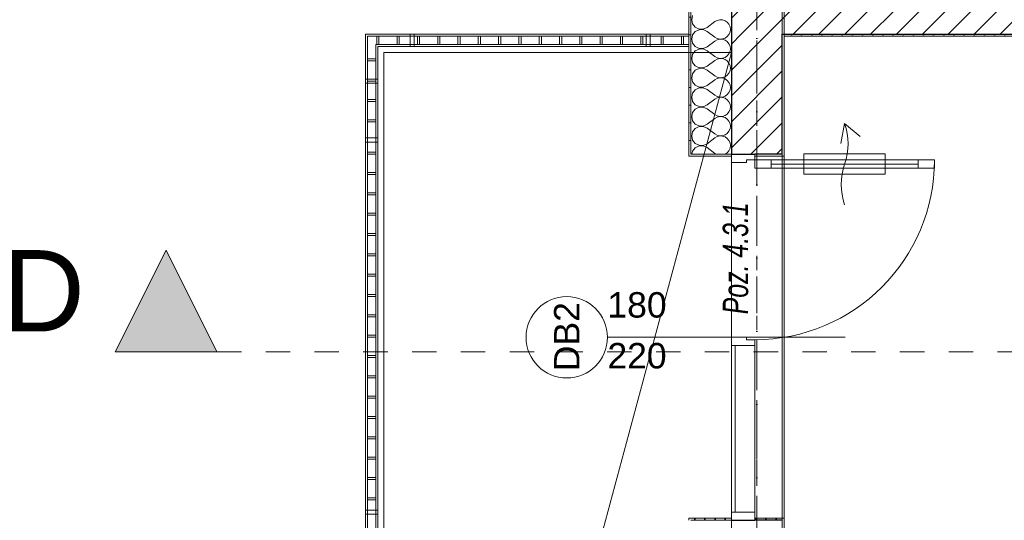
# Model space of a CAD drawing. Header units: millimetres. Extents: x -52968 to 399385, y -141133 to 110561.
# Tile 43 of 146: x 61479 to 66323, y -103843 to -101381. Entities that reach past the tile are written whole.
import ezdxf

# ---------------------------------------------------------------- set-up
doc = ezdxf.new("R2010")
doc.units = ezdxf.units.MM
for name, pattern in [('SIM-Wegliniec-21.07.2025-Parter$0$Kropki i Kreski', [360, 180, -90, 0, -90]), ('SIM-Wegliniec-21.07.2025-Parter$0$Przerywana', [240, 120, -120]), ('SIM-Wegliniec-21.07.2025-Parter$0$Przerywana długa', [390, 250, -140]), ('SIM-Wegliniec-21.07.2025-Parter$0$Przerywana podwójnie', [295, 125, -50, 70, -50]), ('SIM-Wegliniec-21.07.2025-Parter$0$SIM-Wegliniec-11.03.2025-Parter$0$Przerywana podwójnie', [295, 125, -50, 70, -50])]:
    doc.linetypes.add(name, pattern=pattern)
doc.layers.add('_xref', color=250, linetype='Continuous')
for name, color, linetype, lineweight in [('SIM-Wegliniec-21.07.2025-Parter$0$A-Przekroje-PB_Nr_pióra__5', 250, 'Continuous', 0), ('SIM-Wegliniec-21.07.2025-Parter$0$A-Przekroje-PB_Nr_pióra__58', 250, 'Continuous', 0), ('SIM-Wegliniec-21.07.2025-Parter$0$Nowe_A-Balkony_Nr_pióra__89', 250, 'Continuous', 0), ('SIM-Wegliniec-21.07.2025-Parter$0$Nowe_A-Balustrady_Nr_pióra__11', 250, 'Continuous', 0), ('SIM-Wegliniec-21.07.2025-Parter$0$Nowe_A-Balustrady_Nr_pióra__91', 250, 'Continuous', 0), ('SIM-Wegliniec-21.07.2025-Parter$0$Nowe_A-Belki-Wieniec_Nr_pióra__69', 250, 'Continuous', 0), ('SIM-Wegliniec-21.07.2025-Parter$0$Nowe_A-Belki-Wieniec_Nr_pióra__90', 250, 'Continuous', 0), ('SIM-Wegliniec-21.07.2025-Parter$0$Nowe_A-Konstrukcja Opis_Nr_pióra__58', 250, 'Continuous', 0), ('SIM-Wegliniec-21.07.2025-Parter$0$Nowe_A-Osi_Nr_pióra__20', 250, 'Continuous', 0), ('SIM-Wegliniec-21.07.2025-Parter$0$Nowe_A-Posadzki_Nr_pióra__89', 250, 'Continuous', 0), ('SIM-Wegliniec-21.07.2025-Parter$0$Nowe_A-Płyta-Grunt_Nr_pióra__89', 250, 'Continuous', 0), ('SIM-Wegliniec-21.07.2025-Parter$0$Nowe_A-Strefy-Parter_Nr_pióra__94', 250, 'Continuous', 0), ('SIM-Wegliniec-21.07.2025-Parter$0$Nowe_A-Ściany-Działowe', 250, 'Continuous', 0), ('SIM-Wegliniec-21.07.2025-Parter$0$Nowe_A-Ściany-Działowe_Nr_pióra__27', 250, 'Continuous', 0), ('SIM-Wegliniec-21.07.2025-Parter$0$Nowe_A-Ściany-Działowe_Nr_pióra__47', 250, 'Continuous', 0), ('SIM-Wegliniec-21.07.2025-Parter$0$Nowe_A-Ściany-Zewnętrzne', 250, 'Continuous', 0), ('SIM-Wegliniec-21.07.2025-Parter$0$Nowe_A-Ściany-Zewnętrzne_Nr_pióra__174', 250, 'Continuous', 0), ('SIM-Wegliniec-21.07.2025-Parter$0$Nowe_A-Ściany-Zewnętrzne_Nr_pióra__27', 250, 'Continuous', 0), ('SIM-Wegliniec-21.07.2025-Parter$0$Nowe_A-Ściany-Zewnętrzne_Nr_pióra__47', 250, 'Continuous', 0), ('SIM-Wegliniec-21.07.2025-Parter$0$Nowe_A-Ściany-Zewnętrzne_Nr_pióra__67', 250, 'Continuous', 0), ('SIM-Wegliniec-21.07.2025-Parter$0$Nowe_Drzwi Archicad_Nr_pióra__20', 250, 'Continuous', 0), ('SIM-Wegliniec-21.07.2025-Parter$0$Nowe_Drzwi Archicad_Nr_pióra__23', 250, 'Continuous', 0), ('SIM-Wegliniec-21.07.2025-Parter$0$Nowe_Drzwi Archicad_Nr_pióra__27', 250, 'Continuous', 0), ('SIM-Wegliniec-21.07.2025-Parter$0$Nowe_Drzwi Archicad_Nr_pióra__3', 250, 'Continuous', 0), ('SIM-Wegliniec-21.07.2025-Parter$0$Nowe_Drzwi Archicad_Nr_pióra__47', 250, 'Continuous', 0), ('SIM-Wegliniec-21.07.2025-Parter$0$Nowe_SIM-Wegliniec-11.03.2025-Parter$0$Nowe_A-Osi_Nr_pióra__20_Nr_pióra__1', 250, 'Continuous', 0), ('SIM-Wegliniec-21.07.2025-Parter$0$Nowe_Znaczniki drzwi Archicada_Nr_pióra__2', 250, 'Continuous', 0), ('SIM-Wegliniec-21.07.2025-Parter$0$Nowe_Znaczniki drzwi Archicada_Nr_pióra__45', 250, 'Continuous', 0), ('SIM-Wegliniec-21.07.2025-Parter$0$Nowe_Znaczniki drzwi Archicada_Nr_pióra__7', 250, 'Continuous', 0)]:
    doc.layers.add(name, color=color, linetype=linetype, lineweight=lineweight)
doc.styles.add('SIM-Wegliniec-21.07.2025-Parter$0$STYL_AUTOMATYCZNY_1', font='arial.ttf')
doc.styles.add('SIM-Wegliniec-21.07.2025-Parter$0$STYL_AUTOMATYCZNY_6', font='arial.ttf', dxfattribs={"width": 0.7})
pattern_1 = [(0, (0, 0), (0, 86.60254), [0, -50]), (0, (25, 43.3), (0, 86.60254), [0, -50])]
pattern_2 = [(45, (0, 0), (-63.63961, 63.63961), [])]

# ---------------------------------------------------------------- blocks, each defined once
blk = doc.blocks.new('SIM-Wegliniec-21.07.2025-Parter')
at = {"layer": 'SIM-Wegliniec-21.07.2025-Parter$0$A-Przekroje-PB_Nr_pióra__58', "linetype": 'Continuous', "lineweight": 13}
blk.add_hatch(color=256, dxfattribs=at).paths.add_polyline_path([(61949.3, -103013.8), (62449.3, -103013.8), (62199.3, -102513.8)])
at = {"layer": 'SIM-Wegliniec-21.07.2025-Parter$0$Nowe_A-Ściany-Działowe', "linetype": 'Continuous', "lineweight": 0}
h = blk.add_hatch(dxfattribs=at)
h.set_pattern_fill('Bloczki_ceramiczne', color=256, style=0, pattern_type=2)
h.set_pattern_definition(pattern_2)
h.paths.add_polyline_path([(65240.1, -101452.6), (65240.1, -101337.6), (65230.1, -101337.6), (65230.1, -101452.6)])
h = blk.add_hatch(dxfattribs=at)
h.set_pattern_fill('Bloczki_ceramiczne', color=256, style=0, pattern_type=2)
h.set_pattern_definition(pattern_2)
h.paths.add_polyline_path([(65240.1, -101337.6), (65240.1, -101452.6), (67325.1, -101452.6), (67325.1, -101337.6)])
h = blk.add_hatch(dxfattribs=at)
h.set_pattern_fill('Tynk', color=256, style=0, pattern_type=2)
h.set_pattern_definition(pattern_1)
h.paths.add_polyline_path([(67325.1, -101452.6), (65240.1, -101452.6), (65240.1, -101462.6), (67325.1, -101462.6)])
at = {"layer": 'SIM-Wegliniec-21.07.2025-Parter$0$Nowe_A-Ściany-Zewnętrzne', "linetype": 'Continuous', "lineweight": 0}
h = blk.add_hatch(dxfattribs=at)
h.set_pattern_fill('Tynk', color=256, style=0, pattern_type=2)
h.set_pattern_definition(pattern_1)
h.paths.add_polyline_path([(64780.1, -98717.6), (64770.1, -98717.6), (64770.1, -102042.6), (64780.1, -102042.6)])
h = blk.add_hatch(dxfattribs=at)
h.set_pattern_fill('Bloczki_ceramiczne', color=256, style=0, pattern_type=2)
h.set_pattern_definition(pattern_2)
h.paths.add_polyline_path([(65230.1, -101452.6), (65230.1, -101337.6), (64980.1, -101337.6), (64980.1, -101452.6)])
h = blk.add_hatch(dxfattribs=at)
h.set_pattern_fill('Bloczki_ceramiczne', color=256, style=0, pattern_type=2)
h.set_pattern_definition(pattern_2)
h.paths.add_polyline_path([(64980.1, -102042.6), (65095.1, -102042.6), (65230.1, -102042.6), (65230.1, -101452.6), (64980.1, -101452.6)])
at = {"layer": 'SIM-Wegliniec-21.07.2025-Parter$0$Nowe_A-Ściany-Zewnętrzne', "linetype": 'Continuous', "lineweight": 0, "true_color": 0x000000}
h = blk.add_hatch(dxfattribs=at)
h.set_pattern_fill('Tynk', color=18, style=0, pattern_type=2)
h.set_pattern_definition(pattern_1)
h.paths.add_polyline_path([(65240.1, -101462.6), (65240.1, -101452.6), (65230.1, -101452.6), (65230.1, -101462.6)])
h = blk.add_hatch(dxfattribs=at)
h.set_pattern_fill('Tynk', color=18, style=0, pattern_type=2)
h.set_pattern_definition(pattern_1)
h.paths.add_polyline_path([(65230.1, -102042.6), (65240.1, -102042.6), (65240.1, -101462.6), (65230.1, -101462.6)])
h = blk.add_hatch(dxfattribs=at)
h.set_pattern_fill('Tynk', color=18, style=0, pattern_type=2)
h.set_pattern_definition(pattern_1)
h.paths.add_polyline_path([(64770.1, -102042.6), (64770.1, -102052.6), (64980.1, -102052.6), (64980.1, -102042.6), (64780.1, -102042.6)])
h = blk.add_hatch(dxfattribs=at)
h.set_pattern_fill('Tynk', color=18, style=0, pattern_type=2)
h.set_pattern_definition(pattern_1)
h.paths.add_polyline_path([(65240.1, -102052.6), (65240.1, -102042.6), (65230.1, -102042.6), (65095.1, -102042.6), (65095.1, -102052.6)])
at = {"layer": 'SIM-Wegliniec-21.07.2025-Parter$0$Nowe_A-Ściany-Zewnętrzne', "linetype": 'Continuous', "lineweight": 0}
h = blk.add_hatch(dxfattribs=at)
h.set_pattern_fill('Tynk', color=256, style=0, pattern_type=2)
h.set_pattern_definition(pattern_1)
h.paths.add_polyline_path([(64770.1, -103832.6), (64770.1, -103842.6), (64780.1, -103842.6), (64980.1, -103842.6), (64980.1, -103832.6)])
h = blk.add_hatch(dxfattribs=at)
h.set_pattern_fill('Tynk', color=256, style=0, pattern_type=2)
h.set_pattern_definition(pattern_1)
h.paths.add_polyline_path([(65240.1, -103842.6), (65240.1, -103832.6), (65095.1, -103832.6), (65095.1, -103842.6), (65230.1, -103842.6)])
at = {"layer": 'SIM-Wegliniec-21.07.2025-Parter$0$A-Przekroje-PB_Nr_pióra__5', "linetype": 'SIM-Wegliniec-21.07.2025-Parter$0$Przerywana', "lineweight": 13}
blk.add_line((62449.3, -103013.8), (93776.2, -103013.8), dxfattribs=at)
at = {"layer": 'SIM-Wegliniec-21.07.2025-Parter$0$A-Przekroje-PB_Nr_pióra__58', "linetype": 'Continuous', "lineweight": 13, "flags": 128}
blk.add_lwpolyline([(61949.3, -103013.8), (62449.3, -103013.8), (62199.3, -102513.8)], close=True, dxfattribs=at)
at = {"layer": 'SIM-Wegliniec-21.07.2025-Parter$0$Nowe_A-Balkony_Nr_pióra__89', "linetype": 'Continuous', "lineweight": 13, "flags": 128}
blk.add_lwpolyline([(64980.1, -101542.6), (63270.1, -101542.6), (63270.1, -107892.6), (64980.1, -107892.6)], close=True, dxfattribs=at)
at = {"layer": 'SIM-Wegliniec-21.07.2025-Parter$0$Nowe_A-Balustrady_Nr_pióra__11', "linetype": 'Continuous', "lineweight": 13, "flags": 128}
for points in [[(63235.1, -101462.6), (63235.1, -101502.6), (63245.1, -101502.6), (63245.1, -101462.6)], [(63335.1, -101462.6), (63335.1, -101502.6), (63345.1, -101502.6), (63345.1, -101462.6)], [(63435.1, -101462.6), (63435.1, -101502.6), (63445.1, -101502.6), (63445.1, -101462.6)], [(63535.1, -101462.6), (63535.1, -101502.6), (63545.1, -101502.6), (63545.1, -101462.6)], [(63635.1, -101462.6), (63635.1, -101502.6), (63645.1, -101502.6), (63645.1, -101462.6)], [(63735.1, -101462.6), (63735.1, -101502.6), (63745.1, -101502.6), (63745.1, -101462.6)], [(63835.1, -101462.6), (63835.1, -101502.6), (63845.1, -101502.6), (63845.1, -101462.6)], [(63935.1, -101462.6), (63935.1, -101502.6), (63945.1, -101502.6), (63945.1, -101462.6)], [(64035.1, -101462.6), (64035.1, -101502.6), (64045.1, -101502.6), (64045.1, -101462.6)], [(64135.1, -101462.6), (64135.1, -101502.6), (64145.1, -101502.6), (64145.1, -101462.6)], [(64235.1, -101462.6), (64235.1, -101502.6), (64245.1, -101502.6), (64245.1, -101462.6)], [(64335.1, -101462.6), (64335.1, -101502.6), (64345.1, -101502.6), (64345.1, -101462.6)], [(64435.1, -101462.6), (64435.1, -101502.6), (64445.1, -101502.6), (64445.1, -101462.6)], [(64535.1, -101462.6), (64535.1, -101502.6), (64545.1, -101502.6), (64545.1, -101462.6)], [(64635.1, -101462.6), (64635.1, -101502.6), (64645.1, -101502.6), (64645.1, -101462.6)], [(64735.1, -101462.6), (64735.1, -101502.6), (64745.1, -101502.6), (64745.1, -101462.6)], [(63190.1, -101582.6), (63230.1, -101582.6), (63230.1, -101572.6), (63190.1, -101572.6)], [(63190.1, -101682.6), (63230.1, -101682.6), (63230.1, -101672.6), (63190.1, -101672.6)], [(63190.1, -101782.6), (63230.1, -101782.6), (63230.1, -101772.6), (63190.1, -101772.6)], [(63190.1, -101882.6), (63230.1, -101882.6), (63230.1, -101872.6), (63190.1, -101872.6)], [(63180.1, -101982.6), (63240.1, -101982.6), (63240.1, -101962.6), (63180.1, -101962.6)], [(63190.1, -102042.6), (63230.1, -102042.6), (63230.1, -102032.6), (63190.1, -102032.6)], [(63190.1, -102142.6), (63230.1, -102142.6), (63230.1, -102132.6), (63190.1, -102132.6)], [(63190.1, -102242.6), (63230.1, -102242.6), (63230.1, -102232.6), (63190.1, -102232.6)], [(63190.1, -102342.6), (63230.1, -102342.6), (63230.1, -102332.6), (63190.1, -102332.6)], [(63190.1, -102442.6), (63230.1, -102442.6), (63230.1, -102432.6), (63190.1, -102432.6)], [(63190.1, -102542.6), (63230.1, -102542.6), (63230.1, -102532.6), (63190.1, -102532.6)], [(63190.1, -102642.6), (63230.1, -102642.6), (63230.1, -102632.6), (63190.1, -102632.6)], [(63190.1, -102742.6), (63230.1, -102742.6), (63230.1, -102732.6), (63190.1, -102732.6)], [(63190.1, -102842.6), (63230.1, -102842.6), (63230.1, -102832.6), (63190.1, -102832.6)], [(63190.1, -102942.6), (63230.1, -102942.6), (63230.1, -102932.6), (63190.1, -102932.6)], [(63190.1, -103042.6), (63230.1, -103042.6), (63230.1, -103032.6), (63190.1, -103032.6)], [(63190.1, -103142.6), (63230.1, -103142.6), (63230.1, -103132.6), (63190.1, -103132.6)], [(63190.1, -103242.6), (63230.1, -103242.6), (63230.1, -103232.6), (63190.1, -103232.6)], [(63190.1, -103342.6), (63230.1, -103342.6), (63230.1, -103332.6), (63190.1, -103332.6)], [(63190.1, -103442.6), (63230.1, -103442.6), (63230.1, -103432.6), (63190.1, -103432.6)], [(63190.1, -103542.6), (63230.1, -103542.6), (63230.1, -103532.6), (63190.1, -103532.6)], [(63190.1, -103642.6), (63230.1, -103642.6), (63230.1, -103632.6), (63190.1, -103632.6)], [(63190.1, -103742.6), (63230.1, -103742.6), (63230.1, -103732.6), (63190.1, -103732.6)], [(63180.1, -103812.6), (63240.1, -103812.6), (63240.1, -103792.6), (63180.1, -103792.6)]]:
    blk.add_lwpolyline(points, close=True, dxfattribs=at)
at = {"layer": 'SIM-Wegliniec-21.07.2025-Parter$0$Nowe_A-Balustrady_Nr_pióra__91', "linetype": 'Continuous', "lineweight": 13}
for p, q in [((63180.1, -101452.6), (63180.1, -107982.6)), ((64770.1, -101452.6), (63180.1, -101452.6)), ((63190.1, -101462.6), (63190.1, -107972.6)), ((64770.1, -101462.6), (63190.1, -101462.6)), ((64770.1, -101512.6), (64770.1, -101452.6)), ((64770.1, -101502.6), (64770.1, -101462.6)), ((63230.1, -107932.6), (63230.1, -101502.6)), ((63230.1, -101502.6), (64770.1, -101502.6)), ((63240.1, -107922.6), (63240.1, -101512.6)), ((63240.1, -101512.6), (64770.1, -101512.6))]:
    blk.add_line(p, q, dxfattribs=at)
at = {"layer": 'SIM-Wegliniec-21.07.2025-Parter$0$Nowe_A-Balustrady_Nr_pióra__91', "linetype": 'Continuous', "lineweight": 13, "flags": 128}
for points in [[(63400.1, -101452.6), (63400.1, -101512.6), (63420.1, -101512.6), (63420.1, -101452.6)], [(64560.1, -101452.6), (64560.1, -101512.6), (64580.1, -101512.6), (64580.1, -101452.6)], [(63180.1, -101692.6), (63240.1, -101692.6), (63240.1, -101672.6), (63180.1, -101672.6)]]:
    blk.add_lwpolyline(points, close=True, dxfattribs=at)
at = {"layer": 'SIM-Wegliniec-21.07.2025-Parter$0$Nowe_A-Belki-Wieniec_Nr_pióra__69', "linetype": 'SIM-Wegliniec-21.07.2025-Parter$0$Kropki i Kreski', "lineweight": 13}
blk.add_line((65105.1, -99042.6), (65105.1, -117042.6), dxfattribs=at)
at = {"layer": 'SIM-Wegliniec-21.07.2025-Parter$0$Nowe_A-Belki-Wieniec_Nr_pióra__90', "linetype": 'SIM-Wegliniec-21.07.2025-Parter$0$Przerywana długa', "lineweight": 13}
for p, q in [((64980.1, -98917.6), (64980.1, -117167.6)), ((65230.1, -99167.6), (65230.1, -108367.6))]:
    blk.add_line(p, q, dxfattribs=at)
at = {"layer": 'SIM-Wegliniec-21.07.2025-Parter$0$Nowe_A-Konstrukcja Opis_Nr_pióra__58', "linetype": 'Continuous', "lineweight": 13}
blk.add_lwpolyline([(63270.1, -107892.6), (64980.1, -101542.6)], dxfattribs=at)
at = {"layer": 'SIM-Wegliniec-21.07.2025-Parter$0$Nowe_A-Osi_Nr_pióra__20', "linetype": 'SIM-Wegliniec-21.07.2025-Parter$0$Przerywana podwójnie', "lineweight": 13}
blk.add_line((65105.1, -95582.5), (65105.1, -117792.3), dxfattribs=at)
at = {"layer": 'SIM-Wegliniec-21.07.2025-Parter$0$Nowe_A-Posadzki_Nr_pióra__89', "linetype": 'Continuous', "lineweight": 13, "flags": 128}
blk.add_lwpolyline([(65240.1, -99177.6), (65240.1, -105127.6), (69045.1, -105127.6), (69045.1, -103292.6), (71880.1, -103292.6), (71880.1, -99177.6)], close=True, dxfattribs=at)
at = {"layer": 'SIM-Wegliniec-21.07.2025-Parter$0$Nowe_A-Płyta-Grunt_Nr_pióra__89', "linetype": 'Continuous', "lineweight": 13, "flags": 128}
blk.add_lwpolyline([(65230.1, -116917.6), (90780.1, -116917.6), (90780.1, -99167.6), (65230.1, -99167.6)], close=True, dxfattribs=at)
at = {"layer": 'SIM-Wegliniec-21.07.2025-Parter$0$Nowe_A-Strefy-Parter_Nr_pióra__94', "linetype": 'Continuous', "lineweight": 13, "flags": 128}
blk.add_lwpolyline([(68405.1, -105252.6), (67805.1, -105252.6), (67805.1, -105117.6), (69035.1, -105117.6), (69035.1, -101462.6), (65240.1, -101462.6), (65240.1, -108357.6), (68405.1, -108357.6)], close=True, dxfattribs=at)
at = {"layer": 'SIM-Wegliniec-21.07.2025-Parter$0$Nowe_A-Ściany-Działowe_Nr_pióra__27', "linetype": 'Continuous', "lineweight": 25}
blk.add_line((65240.1, -101452.6), (67325.1, -101452.6), dxfattribs=at)
at = {"layer": 'SIM-Wegliniec-21.07.2025-Parter$0$Nowe_A-Ściany-Działowe_Nr_pióra__47', "linetype": 'Continuous', "lineweight": 15, "flags": 128}
blk.add_lwpolyline([(65240.1, -101462.6), (67325.1, -101462.6)], dxfattribs=at)
at = {"layer": 'SIM-Wegliniec-21.07.2025-Parter$0$Nowe_A-Ściany-Zewnętrzne_Nr_pióra__174', "linetype": 'Continuous', "lineweight": 5}
for p, q in [((64789.4, -101360.5), (64784.8, -101381)), ((64784.8, -101381), (64789.4, -101401.4)), ((64789.4, -101401.4), (64802.3, -101417.8)), ((64802.3, -101417.8), (64821, -101427.2)), ((64841.9, -101427.6), (64861, -101419)), ((64861, -101419), (64899.1, -101390.5)), ((64910.6, -101384.1), (64899.1, -101390.5)), ((64923.4, -101381.1), (64910.6, -101384.1)), ((64936.5, -101381.8), (64923.4, -101381.1)), ((64949, -101386), (64936.5, -101381.8)), ((64959.8, -101393.4), (64949, -101386)), ((64968.2, -101403.5), (64959.8, -101393.4)), ((64973.5, -101415.6), (64968.2, -101403.5)), ((64975.3, -101428.6), (64973.5, -101415.6)), ((64789.4, -101455.8), (64784.8, -101476.2)), ((64802.3, -101439.3), (64789.4, -101455.8)), ((64821, -101430), (64802.3, -101439.3)), ((64821, -101427.2), (64841.9, -101427.6)), ((64841.9, -101429.5), (64821, -101430)), ((64861, -101438.1), (64841.9, -101429.5)), ((64861, -101438.1), (64899.1, -101466.7)), ((64899.1, -101466.7), (64910.6, -101473)), ((64910.6, -101473), (64923.4, -101476)), ((64936.5, -101475.4), (64949, -101471.2)), ((64949, -101471.2), (64959.8, -101463.7)), ((64959.8, -101463.7), (64968.2, -101453.6)), ((64968.2, -101453.6), (64973.5, -101441.6)), ((64973.5, -101441.6), (64975.3, -101428.6)), ((64784.8, -101476.2), (64789.4, -101496.6)), ((64789.4, -101496.6), (64802.3, -101513.1)), ((64802.3, -101513.1), (64821, -101522.4)), ((64821, -101522.4), (64841.9, -101522.9)), ((64841.9, -101522.9), (64861, -101514.3)), ((64861, -101514.3), (64899.1, -101485.7)), ((64910.6, -101479.4), (64899.1, -101485.7)), ((64923.4, -101476.4), (64910.6, -101479.4)), ((64923.4, -101476), (64936.5, -101475.4)), ((64936.5, -101477), (64923.4, -101476.4)), ((64949, -101481.2), (64936.5, -101477)), ((64959.8, -101488.7), (64949, -101481.2)), ((64968.2, -101498.8), (64959.8, -101488.7)), ((64973.5, -101510.8), (64968.2, -101498.8)), ((64975.3, -101523.8), (64973.5, -101510.8)), ((64789.4, -101551), (64784.8, -101571.4)), ((64802.3, -101534.6), (64789.4, -101551)), ((64821, -101525.2), (64802.3, -101534.6)), ((64841.9, -101524.8), (64821, -101525.2)), ((64861, -101533.3), (64841.9, -101524.8)), ((64861, -101533.3), (64899.1, -101561.9)), ((64899.1, -101561.9), (64910.6, -101568.3)), ((64910.6, -101568.3), (64923.4, -101571.2)), ((64923.4, -101571.2), (64936.5, -101570.6)), ((64936.5, -101570.6), (64949, -101566.4)), ((64949, -101566.4), (64959.8, -101559)), ((64959.8, -101559), (64968.2, -101548.8)), ((64968.2, -101548.8), (64973.5, -101536.8)), ((64973.5, -101536.8), (64975.3, -101523.8)), ((64784.8, -101571.4), (64789.4, -101591.8)), ((64789.4, -101591.8), (64802.3, -101608.3)), ((64802.3, -101608.3), (64821, -101617.7)), ((64821, -101617.7), (64841.9, -101618.1)), ((64841.9, -101618.1), (64861, -101609.5)), ((64861, -101609.5), (64899.1, -101581)), ((64910.6, -101574.6), (64899.1, -101581)), ((64923.4, -101571.6), (64910.6, -101574.6)), ((64936.5, -101572.3), (64923.4, -101571.6)), ((64949, -101576.5), (64936.5, -101572.3)), ((64959.8, -101583.9), (64949, -101576.5)), ((64968.2, -101594), (64959.8, -101583.9)), ((64973.5, -101606), (64968.2, -101594)), ((64975.3, -101619), (64973.5, -101606)), ((64973.5, -101632.1), (64975.3, -101619)), ((64789.4, -101646.3), (64784.8, -101666.7)), ((64784.8, -101666.7), (64789.4, -101687.1)), ((64802.3, -101629.8), (64789.4, -101646.3)), ((64821, -101620.4), (64802.3, -101629.8)), ((64841.9, -101620), (64821, -101620.4)), ((64861, -101628.6), (64841.9, -101620)), ((64861, -101628.6), (64899.1, -101657.1)), ((64899.1, -101657.1), (64910.6, -101663.5)), ((64910.6, -101663.5), (64923.4, -101666.5)), ((64923.4, -101666.9), (64910.6, -101669.8)), ((64923.4, -101666.5), (64936.5, -101665.8)), ((64936.5, -101667.5), (64923.4, -101666.9)), ((64936.5, -101665.8), (64949, -101661.6)), ((64949, -101671.7), (64936.5, -101667.5)), ((64949, -101661.6), (64959.8, -101654.2)), ((64959.8, -101654.2), (64968.2, -101644.1)), ((64968.2, -101644.1), (64973.5, -101632.1)), ((64789.4, -101687.1), (64802.3, -101703.5)), ((64802.3, -101703.5), (64821, -101712.9)), ((64821, -101715.7), (64802.3, -101725)), ((64821, -101712.9), (64841.9, -101713.3)), ((64841.9, -101715.2), (64821, -101715.7)), ((64841.9, -101713.3), (64861, -101704.8)), ((64861, -101723.8), (64841.9, -101715.2)), ((64861, -101704.8), (64899.1, -101676.2)), ((64910.6, -101669.8), (64899.1, -101676.2)), ((64959.8, -101679.1), (64949, -101671.7)), ((64968.2, -101689.3), (64959.8, -101679.1)), ((64973.5, -101701.3), (64968.2, -101689.3)), ((64975.3, -101714.3), (64973.5, -101701.3)), ((64973.5, -101727.3), (64975.3, -101714.3)), ((64789.4, -101741.5), (64784.8, -101761.9)), ((64784.8, -101761.9), (64789.4, -101782.3)), ((64802.3, -101725), (64789.4, -101741.5)), ((64861, -101723.8), (64899.1, -101752.4)), ((64899.1, -101752.4), (64910.6, -101758.7)), ((64910.6, -101758.7), (64923.4, -101761.7)), ((64923.4, -101762.1), (64910.6, -101765.1)), ((64923.4, -101761.7), (64936.5, -101761.1)), ((64936.5, -101762.7), (64923.4, -101762.1)), ((64936.5, -101761.1), (64949, -101756.9)), ((64949, -101766.9), (64936.5, -101762.7)), ((64949, -101756.9), (64959.8, -101749.4)), ((64959.8, -101749.4), (64968.2, -101739.3)), ((64968.2, -101739.3), (64973.5, -101727.3)), ((64789.4, -101782.3), (64802.3, -101798.8)), ((64802.3, -101798.8), (64821, -101808.1)), ((64821, -101810.9), (64802.3, -101820.3)), ((64821, -101808.1), (64841.9, -101808.6)), ((64841.9, -101810.5), (64821, -101810.9)), ((64841.9, -101808.6), (64861, -101800)), ((64861, -101819), (64841.9, -101810.5)), ((64861, -101800), (64899.1, -101771.4)), ((64910.6, -101765.1), (64899.1, -101771.4)), ((64959.8, -101774.4), (64949, -101766.9)), ((64968.2, -101784.5), (64959.8, -101774.4)), ((64973.5, -101796.5), (64968.2, -101784.5)), ((64975.3, -101809.5), (64973.5, -101796.5)), ((64973.5, -101822.5), (64975.3, -101809.5)), ((64789.4, -101836.7), (64784.8, -101857.1)), ((64784.8, -101857.1), (64789.4, -101877.5)), ((64802.3, -101820.3), (64789.4, -101836.7)), ((64861, -101819), (64899.1, -101847.6)), ((64899.1, -101847.6), (64910.6, -101854)), ((64910.6, -101860.3), (64899.1, -101866.7)), ((64910.6, -101854), (64923.4, -101857)), ((64923.4, -101857.3), (64910.6, -101860.3)), ((64923.4, -101857), (64936.5, -101856.3)), ((64936.5, -101858), (64923.4, -101857.3)), ((64936.5, -101856.3), (64949, -101852.1)), ((64949, -101862.2), (64936.5, -101858)), ((64949, -101852.1), (64959.8, -101844.7)), ((64959.8, -101844.7), (64968.2, -101834.6)), ((64968.2, -101834.6), (64973.5, -101822.5)), ((64789.4, -101877.5), (64802.3, -101894)), ((64802.3, -101894), (64821, -101903.4)), ((64821, -101906.2), (64802.3, -101915.5)), ((64821, -101903.4), (64841.9, -101903.8)), ((64841.9, -101905.7), (64821, -101906.2)), ((64841.9, -101903.8), (64861, -101895.2)), ((64861, -101914.3), (64841.9, -101905.7)), ((64861, -101895.2), (64899.1, -101866.7)), ((64959.8, -101869.6), (64949, -101862.2)), ((64968.2, -101879.7), (64959.8, -101869.6)), ((64973.5, -101891.7), (64968.2, -101879.7)), ((64975.3, -101904.8), (64973.5, -101891.7)), ((64973.5, -101917.8), (64975.3, -101904.8)), ((64789.4, -101932), (64784.8, -101952.4)), ((64784.8, -101952.4), (64789.4, -101972.8)), ((64802.3, -101915.5), (64789.4, -101932)), ((64861, -101914.3), (64899.1, -101942.9)), ((64899.1, -101942.9), (64910.6, -101949.2)), ((64910.6, -101955.5), (64899.1, -101961.9)), ((64910.6, -101949.2), (64923.4, -101952.2)), ((64923.4, -101952.6), (64910.6, -101955.5)), ((64923.4, -101952.2), (64936.5, -101951.6)), ((64936.5, -101953.2), (64923.4, -101952.6)), ((64936.5, -101951.6), (64949, -101947.4)), ((64949, -101957.4), (64936.5, -101953.2)), ((64949, -101947.4), (64959.8, -101939.9)), ((64959.8, -101964.8), (64949, -101957.4)), ((64959.8, -101939.9), (64968.2, -101929.8)), ((64968.2, -101929.8), (64973.5, -101917.8)), ((64789.4, -101972.8), (64802.3, -101989.3)), ((64802.3, -101989.3), (64821, -101998.6)), ((64821, -102001.4), (64802.3, -102010.7)), ((64821, -101998.6), (64841.9, -101999)), ((64841.9, -102001), (64821, -102001.4)), ((64841.9, -101999), (64861, -101990.5)), ((64861, -102009.5), (64841.9, -102001)), ((64861, -101990.5), (64899.1, -101961.9)), ((64968.2, -101975), (64959.8, -101964.8)), ((64973.5, -101987), (64968.2, -101975)), ((64975.3, -102000), (64973.5, -101987)), ((64973.5, -102013), (64975.3, -102000)), ((64789.4, -102027.2), (64786, -102042.6)), ((64802.3, -102010.7), (64789.4, -102027.2)), ((64861, -102009.5), (64899.1, -102038.1)), ((64899.1, -102038.1), (64907.3, -102042.6)), ((64949, -102042.6), (64959.8, -102035.2)), ((64949, -102042.6), (64949, -102042.6)), ((64959.8, -102035.2), (64968.2, -102025)), ((64968.2, -102025), (64973.5, -102013))]:
    blk.add_line(p, q, dxfattribs=at)
at = {"layer": 'SIM-Wegliniec-21.07.2025-Parter$0$Nowe_A-Ściany-Zewnętrzne_Nr_pióra__27', "linetype": 'Continuous', "lineweight": 25}
for p, q in [((64980.1, -101337.6), (64980.1, -101452.6)), ((64980.1, -101452.6), (64980.1, -102042.6)), ((65230.1, -101452.6), (65240.1, -101452.6)), ((65230.1, -102042.6), (65230.1, -101452.6)), ((65230.1, -101452.6), (65240.1, -101452.6)), ((64980.1, -102042.6), (65095.1, -102042.6)), ((65230.1, -102042.6), (65095.1, -102042.6)), ((64980.1, -103842.6), (65095.1, -103842.6)), ((65230.1, -103842.6), (65095.1, -103842.6))]:
    blk.add_line(p, q, dxfattribs=at)
at = {"layer": 'SIM-Wegliniec-21.07.2025-Parter$0$Nowe_A-Ściany-Zewnętrzne_Nr_pióra__47', "linetype": 'Continuous', "lineweight": 15}
for p, q in [((64770.1, -102042.6), (64770.1, -102052.6)), ((64980.1, -102052.6), (64770.1, -102052.6)), ((64980.1, -102042.6), (64980.1, -102052.6)), ((65095.1, -102042.6), (65095.1, -102052.6)), ((65095.1, -102052.6), (65240.1, -102052.6)), ((65240.1, -102042.6), (65240.1, -102052.6)), ((64980.1, -103832.6), (64770.1, -103832.6)), ((64770.1, -103842.6), (64770.1, -103832.6)), ((64980.1, -103842.6), (64980.1, -103832.6)), ((65095.1, -103832.6), (65240.1, -103832.6)), ((65095.1, -103842.6), (65095.1, -103832.6)), ((65240.1, -103842.6), (65240.1, -103832.6))]:
    blk.add_line(p, q, dxfattribs=at)
at = {"layer": 'SIM-Wegliniec-21.07.2025-Parter$0$Nowe_A-Ściany-Zewnętrzne_Nr_pióra__47', "linetype": 'Continuous', "lineweight": 15, "flags": 128}
for points in [[(64770.1, -98707.6), (64770.1, -102042.6)], [(65240.1, -102042.6), (65240.1, -101462.6)], [(65240.1, -106392.6), (65240.1, -103842.6)]]:
    blk.add_lwpolyline(points, dxfattribs=at)
at = {"layer": 'SIM-Wegliniec-21.07.2025-Parter$0$Nowe_A-Ściany-Zewnętrzne_Nr_pióra__67', "linetype": 'Continuous', "lineweight": 13}
for p, q in [((64780.1, -98917.6), (64780.1, -102042.6)), ((64780.1, -102042.6), (64980.1, -102042.6)), ((64780.1, -103842.6), (64980.1, -103842.6))]:
    blk.add_line(p, q, dxfattribs=at)
at = {"layer": 'SIM-Wegliniec-21.07.2025-Parter$0$Nowe_Drzwi Archicad_Nr_pióra__20', "linetype": 'Continuous', "lineweight": 13}
for p, q in [((65537.1, -101890.6), (65518.8, -101988.9)), ((65537.1, -101890.6), (65613.1, -101955.6)), ((65737.1, -102040.6), (65337.1, -102040.6)), ((65337.1, -102040.6), (65337.1, -102140.6)), ((65737.1, -102140.6), (65737.1, -102040.6)), ((65337.1, -102140.6), (65737.1, -102140.6))]:
    blk.add_line(p, q, dxfattribs=at)
for centre, start, end in [((65254.2, -101990.6), 340.5288, 19.4712), ((65819.9, -102190.6), 160.5288, 199.4712)]:
    blk.add_arc(centre, 300, start, end, dxfattribs=at)
at = {"layer": 'SIM-Wegliniec-21.07.2025-Parter$0$Nowe_Drzwi Archicad_Nr_pióra__23', "linetype": 'Continuous', "lineweight": 15}
for p, q in [((64980.1, -102042.6), (65095.1, -102042.6)), ((64980.1, -102082.6), (64980.1, -102042.6)), ((65095.1, -102042.6), (65095.1, -102070.6)), ((65055.1, -102082.6), (64980.1, -102082.6)), ((65095.1, -102070.6), (65055.1, -102070.6)), ((65055.1, -102070.6), (65055.1, -102082.6)), ((64980.1, -102942.6), (65055.1, -102942.6)), ((64980.1, -102982.6), (64980.1, -102942.6)), ((65055.1, -102942.6), (65055.1, -102954.6)), ((65055.1, -102954.6), (65095.1, -102954.6)), ((65095.1, -102954.6), (65095.1, -102982.6)), ((64980.1, -102982.6), (64980.1, -103802.6)), ((65095.1, -102982.6), (64980.1, -102982.6)), ((65095.1, -102982.6), (64980.1, -102982.6)), ((65095.1, -103802.6), (65095.1, -102982.6)), ((65095.1, -102982.6), (65095.1, -103802.6)), ((64980.1, -103802.6), (65095.1, -103802.6)), ((64980.1, -103842.6), (64980.1, -103802.6)), ((64980.1, -103802.6), (65095.1, -103802.6)), ((65095.1, -103842.6), (64980.1, -103842.6)), ((65095.1, -103802.6), (65095.1, -103842.6))]:
    blk.add_line(p, q, dxfattribs=at)
at = {"layer": 'SIM-Wegliniec-21.07.2025-Parter$0$Nowe_Drzwi Archicad_Nr_pióra__27', "linetype": 'Continuous', "lineweight": 25}
for p, q in [((64980.1, -102042.6), (65095.1, -102042.6)), ((64980.1, -102042.6), (65095.1, -102042.6)), ((64980.1, -103842.6), (65095.1, -103842.6)), ((64980.1, -103842.6), (65095.1, -103842.6))]:
    blk.add_line(p, q, dxfattribs=at)
at = {"layer": 'SIM-Wegliniec-21.07.2025-Parter$0$Nowe_Drzwi Archicad_Nr_pióra__3', "linetype": 'Continuous', "lineweight": 13}
for p, q in [((65175.1, -102070.6), (65095.1, -102070.6)), ((65095.1, -102070.6), (65095.1, -102110.6)), ((65899.1, -102070.6), (65175.1, -102070.6)), ((65175.1, -102070.6), (65175.1, -102090.6)), ((65175.1, -102110.6), (65175.1, -102070.6)), ((65175.1, -102090.6), (65899.1, -102090.6)), ((65899.1, -102090.6), (65175.1, -102090.6)), ((65175.1, -102090.6), (65175.1, -102110.6)), ((65899.1, -102090.6), (65175.1, -102090.6)), ((65899.1, -102090.6), (65899.1, -102070.6)), ((65979.1, -102070.6), (65899.1, -102070.6)), ((65899.1, -102070.6), (65899.1, -102110.6)), ((65899.1, -102110.6), (65899.1, -102090.6)), ((65979.1, -102110.6), (65979.1, -102070.6)), ((65095.1, -102110.6), (65175.1, -102110.6)), ((65175.1, -102110.6), (65899.1, -102110.6)), ((65899.1, -102110.6), (65979.1, -102110.6)), ((64998.1, -103802.6), (64998.1, -102982.6))]:
    blk.add_line(p, q, dxfattribs=at)
blk.add_arc((65095.1, -102070.6), 884, 270, 0, dxfattribs=at)
at = {"layer": 'SIM-Wegliniec-21.07.2025-Parter$0$Nowe_Drzwi Archicad_Nr_pióra__47', "linetype": 'Continuous', "lineweight": 15}
for p, q in [((64770.1, -102042.6), (64770.1, -102052.6)), ((64980.1, -102052.6), (64770.1, -102052.6)), ((65095.1, -102052.6), (65240.1, -102052.6)), ((65240.1, -102042.6), (65240.1, -102052.6)), ((64770.1, -103842.6), (64770.1, -103832.6)), ((64980.1, -103832.6), (64770.1, -103832.6)), ((65095.1, -103832.6), (65240.1, -103832.6)), ((65240.1, -103842.6), (65240.1, -103832.6))]:
    blk.add_line(p, q, dxfattribs=at)
at = {"layer": 'SIM-Wegliniec-21.07.2025-Parter$0$Nowe_SIM-Wegliniec-11.03.2025-Parter$0$Nowe_A-Osi_Nr_pióra__20_Nr_pióra__1', "linetype": 'SIM-Wegliniec-21.07.2025-Parter$0$SIM-Wegliniec-11.03.2025-Parter$0$Przerywana podwójnie', "lineweight": 13}
blk.add_line((65105.1, -95582.5), (65105.1, -117792.3), dxfattribs=at)
at = {"layer": 'SIM-Wegliniec-21.07.2025-Parter$0$Nowe_Znaczniki drzwi Archicada_Nr_pióra__2', "linetype": 'Continuous', "lineweight": 13, "flags": 128}
blk.add_lwpolyline([(64170.1, -102742.6, 1), (64170.1, -103142.6, 1)], format="xyb", close=True, dxfattribs=at)
at = {"layer": 'SIM-Wegliniec-21.07.2025-Parter$0$Nowe_Znaczniki drzwi Archicada_Nr_pióra__45', "linetype": 'Continuous', "lineweight": 15}
blk.add_line((64370.1, -102942.6), (65540.1, -102942.6), dxfattribs=at)
at = {"layer": 'SIM-Wegliniec-21.07.2025-Parter$0$A-Przekroje-PB_Nr_pióra__58', "lineweight": 13, "insert": (61799.3, -102913.8), "char_height": 400, "attachment_point": 9, "style": 'SIM-Wegliniec-21.07.2025-Parter$0$STYL_AUTOMATYCZNY_1'}
blk.add_mtext('\\A1;{\\pqr;\\pt0;\\fArial|b0|i0|c238|p0;\\W1.000000;D}', dxfattribs=at)
at = {"layer": 'SIM-Wegliniec-21.07.2025-Parter$0$Nowe_A-Konstrukcja Opis_Nr_pióra__58', "linetype": 'Continuous', "lineweight": 13, "insert": (65064.3, -102829.5), "char_height": 125, "attachment_point": 7, "rotation": 90, "style": 'SIM-Wegliniec-21.07.2025-Parter$0$STYL_AUTOMATYCZNY_6'}
blk.add_mtext('\\A1;{\\pql;\\fArial|b0|i1|c238|p0;\\W0.700000;Poz. 4.3.1}', dxfattribs=at)
at = {"layer": 'SIM-Wegliniec-21.07.2025-Parter$0$Nowe_Znaczniki drzwi Archicada_Nr_pióra__7', "lineweight": 13, "char_height": 125, "attachment_point": 7, "style": 'SIM-Wegliniec-21.07.2025-Parter$0$STYL_AUTOMATYCZNY_1'}
for s, insert in [('\\A1;{\\pql;\\pt0;\\fArial|b0|i0|c238|p0;\\W1.000000;180\\fArial|b0|i0|c238|p0;\\W1.000000;\\A1{\\H.66x;\\S^  ;}\\fArial|b0|i0|c238|p0;\\W1.000000;\\fArial|b0|i0|c238|p0;\\W1.000000;}', (64370.1, -102882.2)), ('\\A1;{\\pql;\\pt0;\\fArial|b0|i0|c238|p0;\\W1.000000;220\\fArial|b0|i0|c238|p0;\\W1.000000;\\A1{\\H.66x;\\S^  ;}\\fArial|b0|i0|c238|p0;\\W1.000000;\\fArial|b0|i0|c238|p0;\\W1.000000;}', (64370.1, -103132.2))]:
    blk.add_mtext(s, dxfattribs=dict(at, insert=insert))
at = {"layer": 'SIM-Wegliniec-21.07.2025-Parter$0$Nowe_Znaczniki drzwi Archicada_Nr_pióra__7', "lineweight": 13, "insert": (64232.6, -103109.3), "char_height": 125, "attachment_point": 7, "rotation": 90, "style": 'SIM-Wegliniec-21.07.2025-Parter$0$STYL_AUTOMATYCZNY_1'}
blk.add_mtext('\\A1;{\\pql;\\pt0;\\fArial|b0|i0|c238|p0;\\W1.000000;DB2\\fArial|b0|i0|c238|p0;\\W1.000000;\\fArial|b0|i0|c238|p0;\\W1.000000;\\fArial|b0|i0|c238|p0;\\W1.000000;}', dxfattribs=at)

msp = doc.modelspace()

# ---------------------------------------------------------------- block references
at = {"layer": '_xref'}
msp.add_blockref('SIM-Wegliniec-21.07.2025-Parter', (0, 0), dxfattribs=at)

doc.saveas('drawing.dxf')
